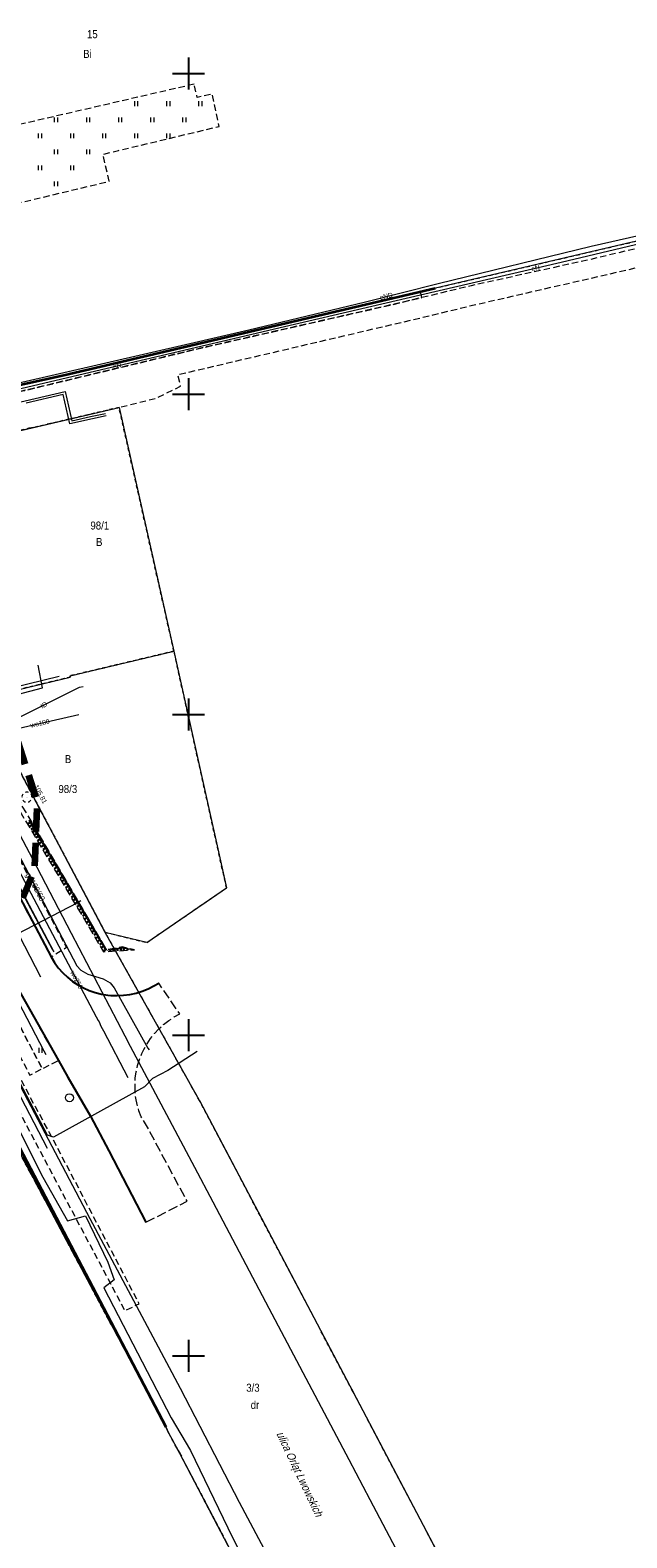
# Model space of a CAD drawing. Extents: x 7489187 to 7491099, y 5781939 to 5785132.
# Tile 213 of 217: x 7490475 to 7490568, y 5784222 to 5784457. Entities that reach past the tile are written whole.
import ezdxf
from ezdxf.enums import TextEntityAlignment as Align

# ---------------------------------------------------------------- set-up
doc = ezdxf.new("R2010")
doc.units = 0
doc.header["$MEASUREMENT"] = 0
for name, pattern in [('1.5_0.5', [2, 1.5, -0.5]), ('218-500', [1, 0.5, -0.5]), ('219-500', [0]), ('4', [1.8, 1.2, -0.6]), ('mz1.0_0.5', [1.5, 1, -0.5]), ('mz1.25_0.5', [1.75, 1.25, -0.5])]:
    doc.linetypes.add(name, pattern=pattern)
doc.layers.get('0').update_dxf_attribs({"linetype": 'CONTINUOUS', "lineweight": 5})
for name, color, linetype, transparency in [('0 Inne (niezydentyfikowane)', 7, 'CONTINUOUS', 0.8), ('121-Punkt osnowy szczegółowej', 7, 'CONTINUOUS', 0.8), ('203-Punkt załamania granicy działki nie stabilizowany', 7, 'CONTINUOUS', 0.8), ('210-Oznaczenie użytku', 7, 'CONTINUOUS', 0.8), ('211-Nr działki', 7, 'CONTINUOUS', 0.8), ('217-Granica konturu klasyfikcyjnego', 7, 'CONTINUOUS', 0.8), ('218-Granica użytku', 7, 'CONTINUOUS', 0.8), ('219-Linia granicy', 7, 'CONTINUOUS', 0.8), ('583-Oś przewodu-SGPOD', 7, 'CONTINUOUS', 0.8), ('583-Oś przewodu-SGPOD-Atr17', 7, 'CONTINUOUS', 0.8), ('994-Nazwa ulicy', 7, 'CONTINUOUS', 0.8), ('chodnik (powierzchnia)', 7, 'CONTINUOUS', 0.8), ('drzewo liściaste (punkt)', 7, 'CONTINUOUS', 0.8), ('jezdnia (powierzchnia)', 7, 'CONTINUOUS', 0.8), ('krawężnik (linia)', 7, 'CONTINUOUS', 0.8), ('Obszar opracowania', 7, 'CONTINUOUS', 0.8), ('ogrodzenie trwałe (linia)', 7, 'CONTINUOUS', 0.8), ('przewód ciepłowniczy (linia)', 7, 'CONTINUOUS', 0.8), ('przewód elektroenergetyczny (linia)', 7, 'CONTINUOUS', 0.8), ('przewód elektroenergetyczny (linia)-Atr1', 7, 'CONTINUOUS', 0.8), ('przewód kanalizacyjny (linia)', 7, 'CONTINUOUS', 0.8), ('przewód telekomunikacyjny (linia)', 7, 'CONTINUOUS', 0.8), ('przewód telekomunikacyjny (linia)-Atr1', 7, 'CONTINUOUS', 0.8), ('przewód wodociągowy (linia)', 7, 'CONTINUOUS', 0.8), ('przewód wodociągowy (linia)-Atr1', 7, 'CONTINUOUS', 0.8), ('punkt wysokościowy sztuczny-Atr2', 7, 'CONTINUOUS', 0.8), ('Siatka', 7, 'CONTINUOUS', 0.8), ('skarpa nieumocniona (powierzchnia)', 7, 'CONTINUOUS', 0.8), ('trawnik (powierzchnia)', 7, 'CONTINUOUS', 0.8), ('trawnik (powierzchnia) - symbol', 7, 'CONTINUOUS', 0.8)]:
    doc.layers.add(name, color=color, linetype=linetype, transparency=transparency)
doc.styles.get("Standard").update_dxf_attribs({"font": 'txt', "width": 0.75})
doc.linetypes.add('902-500', pattern='A,3.75,0,[1,ksztalty.shx,S=0.5,R=0,X=0,Y=0],3.75', length=7.5)

# ---------------------------------------------------------------- blocks, each defined once
blk = doc.blocks.new('203')
at = {"linetype": 'Continuous', "lineweight": 0}
h = blk.add_hatch(color=0, dxfattribs=at)
edge = h.paths.add_edge_path()
edge.add_arc((0, 0), 0.045, 0, 360)
blk = doc.blocks.new('TU04')
at = {"color": 0, "linetype": 'Continuous', "lineweight": 13}
for p, q in [((0, 0), (0, 0.75)), ((0.5, 0), (0.5, 0.75))]:
    blk.add_line(p, q, dxfattribs=at)
blk = doc.blocks.new('OP021')
at = {"linetype": 'Continuous', "lineweight": 13}
h = blk.add_hatch(color=0, dxfattribs=at)
edge = h.paths.add_edge_path()
edge.add_arc((0, 0), 0.05, 0, 360)
at = {"color": 0, "linetype": 'Continuous', "lineweight": 13}
for centre, start, end in [((-0.38, 0.124), 121.308, 202.548), ((0, 0.4), 49.272, 130.728), ((0.38, 0.124), 337.452, 58.692), ((-0.235, -0.324), 193.221, 274.871), ((0.235, -0.324), 265.129, 346.779)]:
    blk.add_arc(centre, 0.4, start, end, dxfattribs=at)
blk = doc.blocks.new('121')
at = {"linetype": 'Continuous', "lineweight": 13}
h = blk.add_hatch(color=0, dxfattribs=at)
edge = h.paths.add_edge_path()
edge.add_arc((0, 0), 0.045, 0, 360)
at = {"color": 0, "linetype": 'Continuous', "lineweight": 13}
blk.add_circle((0, 0), 0.625, dxfattribs=at)
blk = doc.blocks.new('1135')
at = {"layer": 'Siatka', "linetype": 'Continuous'}
for p, q in [((0, 5), (0, -5)), ((-5, 0), (5, 0))]:
    blk.add_line(p, q, dxfattribs=at)

msp = doc.modelspace()

# ---------------------------------------------------------------- linework, layer by layer
at = {"layer": '0 Inne (niezydentyfikowane)', "color": 7, "linetype": 'Continuous', "lineweight": 25, "flags": 128}
for points in [[(7490475.52, 5784333.3), (7490474.88, 5784332.92)], [(7490475.39, 5784333.51), (7490475.07, 5784333.32)], [(7490475.77, 5784332.86), (7490475.14, 5784332.49)], [(7490475.64, 5784333.08), (7490475.33, 5784332.89)], [(7490476.02, 5784332.43), (7490475.4, 5784332.06)], [(7490475.9, 5784332.65), (7490475.58, 5784332.46)], [(7490476.28, 5784332), (7490475.65, 5784331.63)], [(7490476.15, 5784332.22), (7490475.84, 5784332.03)], [(7490476.53, 5784331.57), (7490475.91, 5784331.2)], [(7490476.4, 5784331.78), (7490476.09, 5784331.6)], [(7490476.78, 5784331.14), (7490476.16, 5784330.77)], [(7490476.66, 5784331.35), (7490476.35, 5784331.17)], [(7490477.04, 5784330.7), (7490476.42, 5784330.34)], [(7490476.91, 5784330.92), (7490476.6, 5784330.74)], [(7490477.31, 5784330.24), (7490476.69, 5784329.88)], [(7490477.16, 5784330.49), (7490476.86, 5784330.31)], [(7490477.6, 5784329.75), (7490476.99, 5784329.39)], [(7490477.45, 5784329.99), (7490477.15, 5784329.81)], [(7490477.89, 5784329.25), (7490477.28, 5784328.89)], [(7490477.75, 5784329.5), (7490477.44, 5784329.32)], [(7490478.18, 5784328.76), (7490477.58, 5784328.4)], [(7490478.04, 5784329), (7490477.73, 5784328.83)], [(7490478.47, 5784328.26), (7490477.87, 5784327.91)], [(7490478.33, 5784328.51), (7490478.02, 5784328.33)], [(7490478.76, 5784327.77), (7490478.16, 5784327.41)], [(7490478.62, 5784328.01), (7490478.32, 5784327.84)], [(7490479.05, 5784327.27), (7490478.46, 5784326.92)], [(7490478.91, 5784327.52), (7490478.61, 5784327.34)], [(7490479.34, 5784326.78), (7490478.75, 5784326.43)], [(7490479.2, 5784327.03), (7490478.9, 5784326.85)], [(7490479.64, 5784326.28), (7490479.04, 5784325.94)], [(7490479.49, 5784326.53), (7490479.19, 5784326.36)], [(7490479.93, 5784325.79), (7490479.34, 5784325.44)], [(7490479.78, 5784326.04), (7490479.49, 5784325.86)], [(7490480.07, 5784325.54), (7490479.78, 5784325.37)], [(7490480.22, 5784325.29), (7490479.63, 5784324.95)], [(7490480.51, 5784324.8), (7490479.92, 5784324.46)], [(7490480.36, 5784325.05), (7490480.07, 5784324.87)], [(7490480.8, 5784324.3), (7490480.22, 5784323.96)], [(7490480.65, 5784324.55), (7490480.36, 5784324.38)], [(7490481.09, 5784323.81), (7490480.51, 5784323.47)], [(7490480.94, 5784324.06), (7490480.65, 5784323.89)], [(7490481.38, 5784323.31), (7490480.81, 5784322.98)], [(7490481.23, 5784323.56), (7490480.95, 5784323.39)], [(7490481.53, 5784323.07), (7490481.24, 5784322.9)], [(7490481.67, 5784322.82), (7490481.1, 5784322.48)], [(7490481.96, 5784322.32), (7490481.39, 5784321.99)], [(7490481.82, 5784322.57), (7490481.53, 5784322.4)], [(7490482.25, 5784321.83), (7490481.69, 5784321.5)], [(7490482.11, 5784322.08), (7490481.82, 5784321.91)], [(7490482.54, 5784321.33), (7490481.98, 5784321)], [(7490482.4, 5784321.58), (7490482.12, 5784321.42)], [(7490482.83, 5784320.84), (7490482.27, 5784320.51)], [(7490482.69, 5784321.09), (7490482.41, 5784320.92)], [(7490483.12, 5784320.34), (7490482.57, 5784320.02)], [(7490482.98, 5784320.59), (7490482.7, 5784320.43)], [(7490483.42, 5784319.85), (7490482.86, 5784319.52)], [(7490483.27, 5784320.1), (7490482.99, 5784319.93)], [(7490483.71, 5784319.35), (7490483.15, 5784319.03)], [(7490483.56, 5784319.6), (7490483.28, 5784319.44)], [(7490484, 5784318.86), (7490483.45, 5784318.54)], [(7490483.85, 5784319.11), (7490483.58, 5784318.95)], [(7490484.29, 5784318.37), (7490483.74, 5784318.04)], [(7490484.14, 5784318.61), (7490483.87, 5784318.45)], [(7490484.58, 5784317.87), (7490484.04, 5784317.55)], [(7490484.43, 5784318.12), (7490484.16, 5784317.96)], [(7490484.87, 5784317.38), (7490484.33, 5784317.06)], [(7490484.72, 5784317.62), (7490484.45, 5784317.46)], [(7490485.16, 5784316.88), (7490484.62, 5784316.56)], [(7490485.01, 5784317.13), (7490484.75, 5784316.97)], [(7490485.45, 5784316.39), (7490484.92, 5784316.07)], [(7490485.31, 5784316.63), (7490485.04, 5784316.48)], [(7490485.6, 5784316.14), (7490485.33, 5784315.98)], [(7490485.74, 5784315.89), (7490485.21, 5784315.58)], [(7490486.03, 5784315.4), (7490485.5, 5784315.09)], [(7490485.89, 5784315.64), (7490485.62, 5784315.49)], [(7490486.32, 5784314.9), (7490485.8, 5784314.59)], [(7490486.18, 5784315.15), (7490485.91, 5784314.99)], [(7490486.61, 5784314.41), (7490486.09, 5784314.1)], [(7490486.47, 5784314.65), (7490486.21, 5784314.5)], [(7490486.9, 5784313.91), (7490486.38, 5784313.61)], [(7490486.76, 5784314.16), (7490486.5, 5784314.01)], [(7490487.05, 5784313.66), (7490486.79, 5784313.51)], [(7490488.82, 5784313.61), (7490488.91, 5784313.16)], [(7490489.11, 5784313.67), (7490489.15, 5784313.42)], [(7490489.39, 5784313.72), (7490489.49, 5784313.19)], [(7490489.67, 5784313.75), (7490489.64, 5784313.48)], [(7490489.95, 5784313.69), (7490489.84, 5784313.22)], [(7490490.23, 5784313.63), (7490490.18, 5784313.43)], [(7490487.2, 5784313.42), (7490486.68, 5784313.11)], [(7490487.42, 5784313.34), (7490487.44, 5784313.2)], [(7490487.7, 5784313.39), (7490487.76, 5784313.09)], [(7490487.98, 5784313.45), (7490488.01, 5784313.27)], [(7490488.26, 5784313.5), (7490488.33, 5784313.12)], [(7490488.54, 5784313.56), (7490488.58, 5784313.35)], [(7490490.51, 5784313.56), (7490490.44, 5784313.25)], [(7490490.79, 5784313.5), (7490490.76, 5784313.38)], [(7490491.07, 5784313.43), (7490491.03, 5784313.29)]]:
    msp.add_lwpolyline(points, dxfattribs=at)
at = {"layer": '217-Granica konturu klasyfikcyjnego', "color": 3, "linetype": '1.5_0.5', "lineweight": 18, "flags": 128}
for points in [[(7490496.44, 5784238.92), (7490463.54, 5784300.68)], [(7490496.94, 5784237.87), (7490496.44, 5784238.92)], [(7490498.64, 5784234.76), (7490496.94, 5784237.87)], [(7490512.01, 5784209.24), (7490498.64, 5784234.76)]]:
    msp.add_lwpolyline(points, dxfattribs=at)
at = {"layer": '218-Granica użytku', "color": 3, "linetype": '218-500', "lineweight": 18, "flags": 128}
for points in [[(7490462.18, 5784398.7), (7490600.31, 5784430.97)], [(7490489.15, 5784397.91), (7490461.1, 5784391.33)], [(7490497.71, 5784359.9), (7490489.15, 5784397.91)], [(7490481.51, 5784356.05), (7490497.71, 5784359.9)], [(7490497.71, 5784359.9), (7490481.51, 5784356.05)], [(7490505.91, 5784322.98), (7490497.71, 5784359.9)], [(7490481.55, 5784355.85), (7490481.51, 5784356.05)], [(7490481.51, 5784356.05), (7490481.55, 5784355.85)], [(7490467.65, 5784352.51), (7490481.55, 5784355.85)], [(7490481.55, 5784355.85), (7490467.65, 5784352.51)], [(7490487.01, 5784316.04), (7490467.65, 5784352.51)], [(7490467.65, 5784352.51), (7490487.01, 5784316.04)], [(7490493.47, 5784314.45), (7490505.91, 5784322.98)], [(7490501.7, 5784289.82), (7490487.01, 5784316.04)], [(7490487.01, 5784316.04), (7490493.47, 5784314.45)], [(7490496.44, 5784238.92), (7490463.54, 5784300.68)], [(7490463.54, 5784300.68), (7490496.44, 5784238.92)], [(7490525.13, 5784245.33), (7490501.7, 5784289.82)], [(7490525.65, 5784244.35), (7490525.13, 5784245.33)], [(7490543.97, 5784209.59), (7490525.65, 5784244.35)], [(7490496.94, 5784237.87), (7490496.44, 5784238.92)], [(7490496.44, 5784238.92), (7490496.94, 5784237.87)], [(7490498.64, 5784234.76), (7490496.94, 5784237.87)], [(7490496.94, 5784237.87), (7490498.64, 5784234.76)], [(7490512.01, 5784209.24), (7490498.64, 5784234.76)], [(7490498.64, 5784234.76), (7490512.01, 5784209.24)]]:
    msp.add_lwpolyline(points, dxfattribs=at)
at = {"layer": '219-Linia granicy', "color": 7, "linetype": '219-500', "lineweight": 18, "flags": 128}
for points in [[(7490600.31, 5784430.97), (7490462.18, 5784398.7)], [(7490461.1, 5784391.33), (7490489.15, 5784397.91)], [(7490489.15, 5784397.91), (7490497.71, 5784359.9)], [(7490481.51, 5784356.05), (7490497.71, 5784359.9)], [(7490497.71, 5784359.9), (7490505.91, 5784322.98)], [(7490481.55, 5784355.85), (7490481.51, 5784356.05)], [(7490467.65, 5784352.51), (7490481.55, 5784355.85)], [(7490487.01, 5784316.04), (7490467.65, 5784352.51)], [(7490496.44, 5784238.92), (7490451.25, 5784323.72)], [(7490493.47, 5784314.45), (7490505.91, 5784322.98)], [(7490501.7, 5784289.82), (7490487.01, 5784316.04)], [(7490493.47, 5784314.45), (7490487.01, 5784316.04)], [(7490501.7, 5784289.82), (7490525.13, 5784245.33)], [(7490525.13, 5784245.33), (7490525.65, 5784244.35)], [(7490543.97, 5784209.59), (7490525.65, 5784244.35)], [(7490496.44, 5784238.92), (7490496.94, 5784237.87)], [(7490496.94, 5784237.87), (7490498.64, 5784234.76)], [(7490512.01, 5784209.24), (7490498.64, 5784234.76)]]:
    msp.add_lwpolyline(points, dxfattribs=at)
at = {"layer": '583-Oś przewodu-SGPOD', "color": 52, "linetype": 'Continuous', "lineweight": 18, "flags": 128}
for points in [[(7490461.24, 5784351.44), (7490462.34, 5784351.73), (7490479.81, 5784356.02)], [(7490461.24, 5784351.44), (7490482.58, 5784310.82), (7490483.22, 5784310.14), (7490484.28, 5784309.5), (7490486.66, 5784308.8), (7490487.76, 5784308.18), (7490488.38, 5784307.37), (7490493.64, 5784298), (7490493.87, 5784297.7)]]:
    msp.add_lwpolyline(points, dxfattribs=at)
at = {"layer": 'chodnik (powierzchnia)', "color": 7, "linetype": 'mz1.0_0.5', "lineweight": 18, "flags": 128}
for points in [[(7490449.49, 5784367.1), (7490463.26, 5784341.09), (7490478.57, 5784312.2), (7490480.97, 5784313.72), (7490465.74, 5784342.29), (7490464.07, 5784345.46), (7490451.95, 5784368.34), (7490442.96, 5784385.37), (7490438.82, 5784393.1), (7490435.63, 5784399.25), (7490437.33, 5784400.13), (7490435.16, 5784404.21), (7490433.39, 5784403.31), (7490416.6, 5784434.5), (7490414.41, 5784433.3), (7490427.02, 5784409.78), (7490426.99, 5784409.82), (7490430.89, 5784402.5), (7490429.44, 5784402.49), (7490430.43, 5784401.18), (7490431.36, 5784399.89), (7490432.48, 5784399.49)], [(7490442.68, 5784393.19), (7490438.82, 5784393.1), (7490442.96, 5784385.37), (7490444.14, 5784387.35), (7490454.83, 5784389.55), (7490475.16, 5784394.71), (7490476.64, 5784395), (7490489.15, 5784397.91), (7490494.94, 5784399.35), (7490498.76, 5784401.23), (7490498.33, 5784403.03), (7490538.17, 5784412.35), (7490544.55, 5784413.91), (7490605.05, 5784427.77), (7490604.04, 5784431.98), (7490603.45, 5784430.58), (7490562.5, 5784420.96), (7490544.09, 5784416.89), (7490536.38, 5784415.05), (7490531.7, 5784413.94), (7490501.67, 5784407.11), (7490474.32, 5784400.53), (7490454.2, 5784395.84)], [(7490467.36, 5784308.87), (7490475.24, 5784293.78), (7490477.18, 5784294.77), (7490469.32, 5784309.73), (7490454.19, 5784338.38), (7490452.29, 5784337.36)], [(7490450.99, 5784336.64), (7490448.7, 5784335.32), (7490449.03, 5784334.76), (7490463.61, 5784307.1), (7490476, 5784283.51), (7490490.07, 5784257.02), (7490492.29, 5784258.12), (7490478.33, 5784284.76), (7490476.12, 5784288.81), (7490473.32, 5784294.14), (7490465.96, 5784308.32)]]:
    msp.add_lwpolyline(points, close=True, dxfattribs=at)
at = {"layer": 'jezdnia (powierzchnia)', "color": 7, "linetype": '1.5_0.5', "lineweight": 18, "flags": 128}
msp.add_lwpolyline([(7490493.35, 5784270.83), (7490499.77, 5784274.09), (7490493.73, 5784285.36), (7490492.62, 5784287.29), (7490492.25, 5784288.22), (7490491.96, 5784289.18), (7490491.76, 5784290.16), (7490491.65, 5784291.15), (7490491.65, 5784292.28), (7490491.69, 5784293.29), (7490491.83, 5784294.28), (7490492.05, 5784295.26), (7490492.35, 5784296.21), (7490492.72, 5784297.14), (7490493.03, 5784297.78), (7490493.52, 5784298.65), (7490494.07, 5784299.48), (7490494.7, 5784300.26), (7490495.38, 5784300.99), (7490496.11, 5784301.67), (7490496.9, 5784302.28), (7490497.74, 5784302.84), (7490498.61, 5784303.32), (7490495.34, 5784308.14), (7490494.6, 5784307.69), (7490493.71, 5784307.24), (7490492.78, 5784306.87), (7490491.82, 5784306.57), (7490490.85, 5784306.35), (7490489.86, 5784306.22), (7490488.86, 5784306.17), (7490487.86, 5784306.2), (7490487.41, 5784306.24), (7490486.42, 5784306.4), (7490485.45, 5784306.64), (7490484.5, 5784306.96), (7490483.59, 5784307.37), (7490482.71, 5784307.85), (7490481.88, 5784308.4), (7490481.1, 5784309.03), (7490480.38, 5784309.72), (7490479.67, 5784310.53), (7490479.08, 5784311.34), (7490478.57, 5784312.2), (7490463.26, 5784341.09), (7490449.49, 5784367.1), (7490432.48, 5784399.49), (7490431.36, 5784399.89), (7490430.43, 5784401.18), (7490429.44, 5784402.49), (7490427.49, 5784404.98), (7490425.54, 5784407.29), (7490423.56, 5784409.54), (7490421.46, 5784411.7), (7490419.33, 5784413.8), (7490417.15, 5784415.87), (7490414.92, 5784417.89), (7490407.31, 5784424.39), (7490405.7, 5784425.76), (7490403.51, 5784427.79), (7490402.84, 5784428.52), (7490402.14, 5784429.55), (7490401.59, 5784430.64), (7490401.21, 5784431.65), (7490400.95, 5784432.63), (7490400.8, 5784433.59), (7490400.75, 5784434.8), (7490398.9, 5784433.41), (7490398.57, 5784434.42), (7490398.39, 5784435.78), (7490398.35, 5784437.3), (7490398.56, 5784438.62), (7490398.89, 5784439.77), (7490399.51, 5784441.22), (7490400.22, 5784442.42), (7490401.26, 5784443.54), (7490402.43, 5784444.54), (7490392.68, 5784441.86), (7490392.9, 5784440.88), (7490392.94, 5784439.85), (7490392.73, 5784438.87), (7490392.36, 5784437.96), (7490391.82, 5784437.13), (7490391.08, 5784436.43), (7490390.22, 5784435.88), (7490389.27, 5784435.54), (7490388.26, 5784435.39), (7490387.25, 5784435.46), (7490386.31, 5784435.73), (7490385.37, 5784436.21), (7490384.52, 5784436.93), (7490383.97, 5784437.63), (7490372.91, 5784432.64), (7490378.92, 5784428.22), (7490379.77, 5784428.74), (7490380.17, 5784428.95), (7490381.08, 5784429.36), (7490382.02, 5784429.69), (7490383.12, 5784429.97), (7490384.1, 5784430.14), (7490385.1, 5784430.2), (7490386.1, 5784430.16), (7490387.05, 5784430.03), (7490388.03, 5784429.82), (7490388.99, 5784429.54), (7490389.98, 5784429.16), (7490390.88, 5784428.72), (7490391.74, 5784428.21), (7490393.17, 5784426.96), (7490394.74, 5784425.56), (7490395.46, 5784424.98), (7490412.33, 5784410.59), (7490414.17, 5784408.86), (7490414.88, 5784408.16), (7490415.57, 5784407.43), (7490416.24, 5784406.69), (7490416.88, 5784405.92), (7490417.21, 5784405.52), (7490417.82, 5784404.72), (7490418.4, 5784403.91), (7490418.96, 5784403.08), (7490419.49, 5784402.23), (7490420.02, 5784401.32), (7490420.59, 5784400.5), (7490421.08, 5784399.63), (7490421.49, 5784398.71), (7490421.81, 5784397.77), (7490422, 5784396.99), (7490422.16, 5784396), (7490422.22, 5784395), (7490422.2, 5784394.01), (7490422.14, 5784393.46), (7490421.91, 5784392.49), (7490421.58, 5784391.54), (7490421.17, 5784390.63), (7490420.84, 5784390.06), (7490420.28, 5784389.24), (7490419.63, 5784388.47), (7490419.34, 5784388.17), (7490417.08, 5784386.72), (7490420.45, 5784375.62), (7490420.37, 5784376.45), (7490420.41, 5784377.45), (7490420.61, 5784378.43), (7490420.96, 5784379.36), (7490421.44, 5784380.24), (7490422.06, 5784381.02), (7490424.41, 5784382.28), (7490427.04, 5784383.51), (7490429.31, 5784383.84), (7490430.3, 5784383.71), (7490431.26, 5784383.42), (7490432.17, 5784382.97), (7490432.98, 5784382.39), (7490433.69, 5784381.68), (7490434.4, 5784380.63), (7490438.13, 5784373.51), (7490438.52, 5784372.59), (7490438.8, 5784371.63), (7490438.97, 5784370.64), (7490439.01, 5784369.65), (7490439.01, 5784369.61), (7490438.93, 5784368.61), (7490438.74, 5784367.63), (7490438.36, 5784366.53), (7490437.1, 5784364.34), (7490434.62, 5784361.99), (7490437.44, 5784356.36), (7490439.81, 5784357.56), (7490440.79, 5784357.94), (7490441.77, 5784358.13), (7490442.77, 5784358.18), (7490443.11, 5784358.16), (7490444.1, 5784358), (7490445.05, 5784357.69), (7490445.75, 5784357.35), (7490446.57, 5784356.78), (7490447.28, 5784356.08), (7490447.85, 5784355.26), (7490448.2, 5784354.55), (7490453.54, 5784345.1), (7490456.89, 5784338.8), (7490471.34, 5784310.89), (7490479.7, 5784296.05), (7490481.18, 5784293.46), (7490484.68, 5784287.36), (7490487.55, 5784281.94)], close=True, dxfattribs=at)
at = {"layer": 'krawężnik (linia)', "color": 7, "linetype": 'Continuous', "lineweight": 25, "flags": 128}
for points in [[(7490432.48, 5784399.49), (7490449.49, 5784367.1), (7490463.26, 5784341.09), (7490478.57, 5784312.2), (7490479.08, 5784311.34), (7490479.67, 5784310.53), (7490480.38, 5784309.72), (7490481.1, 5784309.03), (7490481.88, 5784308.4), (7490482.71, 5784307.85), (7490483.59, 5784307.37), (7490484.5, 5784306.96), (7490485.45, 5784306.64), (7490486.42, 5784306.4), (7490487.41, 5784306.24), (7490487.86, 5784306.2), (7490488.86, 5784306.17), (7490489.86, 5784306.22), (7490490.85, 5784306.35), (7490491.82, 5784306.57), (7490492.78, 5784306.87), (7490493.71, 5784307.24), (7490494.6, 5784307.69), (7490495.34, 5784308.14)], [(7490448.7, 5784335.32), (7490450.99, 5784336.64), (7490452.29, 5784337.36), (7490454.19, 5784338.38), (7490454.84, 5784338.75), (7490456.89, 5784338.8), (7490471.34, 5784310.89), (7490479.7, 5784296.05), (7490481.18, 5784293.46), (7490484.68, 5784287.36), (7490487.55, 5784281.94), (7490493.35, 5784270.83)]]:
    msp.add_lwpolyline(points, dxfattribs=at)
at = {"layer": 'Obszar opracowania', "color": 132, "linetype": '4', "lineweight": 200, "ltscale": 3, "flags": 128}
msp.add_lwpolyline([(7490308.01, 5784389.52), (7490316.37, 5784399.26), (7490368.28, 5784438.36), (7490379.98, 5784443.72), (7490392.84, 5784443.68), (7490403.31, 5784441.36), (7490411.83, 5784439.47), (7490423.51, 5784434.05), (7490431.84, 5784424.24), (7490448.06, 5784393.68), (7490473.16, 5784346.39), (7490476.39, 5784336.34), (7490475.94, 5784325.78), (7490471.85, 5784316.04), (7490464.65, 5784308.32), (7490428.65, 5784281.35), (7490426.2, 5784279.52), (7490416.78, 5784274.8), (7490406.31, 5784273.62), (7490396.08, 5784276.14), (7490387.35, 5784282.04), (7490363.54, 5784305.17), (7490313.51, 5784353.79), (7490306.43, 5784364.49), (7490304.48, 5784377.18)], close=True, dxfattribs=at)
at = {"layer": 'ogrodzenie trwałe (linia)', "color": 7, "linetype": '902-500', "lineweight": 35, "flags": 128}
for points in [[(7490538.46, 5784416.47), (7490480.57, 5784402.91), (7490454.3, 5784397.13), (7490451.04, 5784410.25), (7490434.07, 5784406.93), (7490419.11, 5784435.68)], [(7490447.7, 5784332.03), (7490451.76, 5784324.2), (7490453.11, 5784321.58), (7490471.94, 5784285.74), (7490496.44, 5784238.92)]]:
    msp.add_lwpolyline(points, dxfattribs=at)
at = {"layer": 'przewód ciepłowniczy (linia)', "color": 212, "linetype": 'Continuous', "lineweight": 18, "flags": 128}
for points in [[(7490451.05, 5784393.46), (7490480.75, 5784400.42), (7490481.77, 5784395.83), (7490484.72, 5784396.48), (7490487.04, 5784396.99)], [(7490487.13, 5784396.59), (7490485.01, 5784396.13), (7490481.47, 5784395.35), (7490480.45, 5784399.94), (7490474.68, 5784398.59)]]:
    msp.add_lwpolyline(points, dxfattribs=at)
at = {"layer": 'przewód elektroenergetyczny (linia)', "color": 1, "linetype": 'Continuous', "lineweight": 18, "flags": 128}
for points in [[(7490396.8, 5784429.77), (7490402.53, 5784425.7), (7490405.15, 5784420.4), (7490420.97, 5784390.11), (7490429.47, 5784374.83), (7490435.57, 5784362.95), (7490444.66, 5784345.66), (7490450.28, 5784335.15), (7490451.99, 5784331.44), (7490457.91, 5784320.79), (7490477.93, 5784282.38)], [(7490445.36, 5784376.64), (7490437.58, 5784391.1), (7490442.58, 5784393.48), (7490450.05, 5784395.32), (7490471.42, 5784400.32), (7490493.26, 5784405.46), (7490514.98, 5784410.52), (7490536.18, 5784415.46), (7490558.09, 5784420.57), (7490581.11, 5784426.03), (7490600.3, 5784430.5)], [(7490444.24, 5784401.82), (7490445.66, 5784396.6), (7490462.73, 5784400.32), (7490472.33, 5784402.32), (7490473.3, 5784401.69), (7490500.19, 5784407.9), (7490509.42, 5784410.01), (7490527.36, 5784414.32), (7490538.94, 5784417.26), (7490562.8, 5784423.09), (7490577.99, 5784426.52), (7490594.39, 5784430.62)], [(7490421.69, 5784390.59), (7490424.27, 5784385.68), (7490426.24, 5784381.98), (7490437.93, 5784359.83), (7490461.3, 5784315.64), (7490484.62, 5784271.42), (7490498.7, 5784244.94), (7490507.91, 5784227.19), (7490521.21, 5784202.16), (7490531.46, 5784182.82), (7490532.15, 5784181.53), (7490575.61, 5784099.62), (7490588.9, 5784096.87), (7490610.63, 5784101.71)], [(7490462.19, 5784344.64), (7490478.95, 5784313.12)], [(7490462.2, 5784344.69), (7490462.27, 5784344.31), (7490470.68, 5784328.56), (7490478.75, 5784313.42), (7490479.01, 5784312.99)], [(7490501.36, 5784297.47), (7490496.76, 5784294.48), (7490494.39, 5784293.26), (7490493.15, 5784291.94), (7490478.92, 5784284.08), (7490478.01, 5784284.39), (7490450.96, 5784335.79)]]:
    msp.add_lwpolyline(points, dxfattribs=at)
at = {"layer": 'przewód kanalizacyjny (linia)', "color": 34, "linetype": 'Continuous', "lineweight": 18, "flags": 128}
for points in [[(7490453.7, 5784353.49), (7490467.72, 5784326.83), (7490476.93, 5784309.08)], [(7490461.9, 5784327.31), (7490462.2, 5784326.74), (7490477.42, 5784297.55), (7490477.72, 5784296.99)]]:
    msp.add_lwpolyline(points, dxfattribs=at)
at = {"layer": 'przewód telekomunikacyjny (linia)', "color": 30, "linetype": 'Continuous', "lineweight": 18, "flags": 128}
for points in [[(7490459.21, 5784358.56), (7490475.64, 5784327.5), (7490481.69, 5784315.92), (7490490.05, 5784299.91), (7490490.89, 5784298.29), (7490500.92, 5784279.42), (7490503.79, 5784274.01), (7490512.53, 5784257.43), (7490524.97, 5784233.83), (7490528.25, 5784227.6), (7490546.01, 5784193.96), (7490548.42, 5784189.39), (7490557.31, 5784172.52), (7490559.21, 5784168.89), (7490572.67, 5784143.18), (7490581.97, 5784125.55), (7490598.54, 5784116.81), (7490600.77, 5784115.63), (7490601.45, 5784114.87), (7490602.06, 5784113.65), (7490613.14, 5784071.97)], [(7490471.37, 5784348.45), (7490471.98, 5784348.76), (7490482.98, 5784354.28), (7490483.54, 5784354.41)], [(7490448.1, 5784333.26), (7490454.45, 5784321.96), (7490458.08, 5784314.55), (7490459.03, 5784313.74), (7490459.22, 5784312.86), (7490463.32, 5784306.41), (7490466.54, 5784299.03), (7490477.27, 5784277.88), (7490481.1, 5784271.05), (7490483.93, 5784271.84), (7490487.43, 5784264.58), (7490488.37, 5784261.83), (7490486.8, 5784260.57), (7490497.27, 5784240.3), (7490500.31, 5784235.23), (7490506.87, 5784221.64), (7490510.38, 5784214.73)], [(7490483.18, 5784320.94), (7490482.66, 5784320.66), (7490461.01, 5784309.39), (7490460.46, 5784309.12)]]:
    msp.add_lwpolyline(points, dxfattribs=at)
at = {"layer": 'przewód wodociągowy (linia)', "color": 5, "linetype": 'Continuous', "lineweight": 18, "flags": 128}
for points in [[(7490410.42, 5784445.39), (7490417.66, 5784431.66), (7490452.52, 5784365.31), (7490460.84, 5784349.61), (7490463.18, 5784345.18), (7490485.61, 5784302.84), (7490485.92, 5784302.31), (7490486.08, 5784302.09), (7490486.34, 5784301.4), (7490486.73, 5784300.69), (7490490.5, 5784293.41)], [(7490460.84, 5784349.61), (7490461.19, 5784349.79), (7490461.96, 5784350.2), (7490477.21, 5784354.16), (7490476.56, 5784357.74)], [(7490463.18, 5784345.18), (7490463.46, 5784345.33), (7490464.42, 5784345.82), (7490482.9, 5784350.04)]]:
    msp.add_lwpolyline(points, dxfattribs=at)
at = {"layer": 'skarpa nieumocniona (powierzchnia)', "color": 7, "linetype": 'mz1.25_0.5', "lineweight": 18, "flags": 128}
msp.add_lwpolyline([(7490452.21, 5784375), (7490463.33, 5784352.33), (7490486.73, 5784313.02), (7490491.55, 5784313.32), (7490489.62, 5784313.77), (7490487.26, 5784313.3), (7490464.75, 5784351.61), (7490464.05, 5784352.71), (7490461, 5784358.45)], close=True, dxfattribs=at)
at = {"layer": 'trawnik (powierzchnia)', "color": 7, "linetype": 'mz1.0_0.5', "lineweight": 18, "flags": 128}
for points in [[(7490500.86, 5784448.33), (7490457.61, 5784438.33), (7490436.34, 5784433.41), (7490433.66, 5784444.98), (7490432.33, 5784445.67), (7490426.76, 5784441.46), (7490419.11, 5784435.68), (7490434.29, 5784407.41), (7490438.13, 5784408.12), (7490451, 5784410.47), (7490464, 5784411.03), (7490460.16, 5784426.62), (7490487.61, 5784433.18), (7490486.64, 5784437.41), (7490489.06, 5784437.99), (7490504.77, 5784441.74), (7490503.71, 5784446.81), (7490501.35, 5784446.26)], [(7490413.2, 5784440.93), (7490416.6, 5784434.5), (7490433.39, 5784403.31), (7490435.16, 5784404.21), (7490434.9, 5784404.71), (7490440.11, 5784406), (7490445.07, 5784407.11), (7490447.08, 5784407.63), (7490448.66, 5784400.3), (7490441.49, 5784398.63), (7490437.6, 5784399.71), (7490437.33, 5784400.13), (7490435.63, 5784399.25), (7490438.82, 5784393.1), (7490442.68, 5784393.19), (7490454.2, 5784395.84), (7490474.32, 5784400.53), (7490501.67, 5784407.11), (7490531.7, 5784413.94), (7490536.38, 5784415.05), (7490536.15, 5784415.93), (7490453.72, 5784396.71), (7490451, 5784410.47), (7490438.13, 5784408.12), (7490434.29, 5784407.41), (7490419.11, 5784435.68), (7490415.11, 5784442.47)], [(7490454.19, 5784338.38), (7490469.32, 5784309.73), (7490477.18, 5784294.77), (7490479.7, 5784296.05), (7490471.34, 5784310.89), (7490456.89, 5784338.8), (7490454.84, 5784338.75)]]:
    msp.add_lwpolyline(points, close=True, dxfattribs=at)

# ---------------------------------------------------------------- block references
at = {"layer": '121-Punkt osnowy szczegółowej', "color": 7, "linetype": 'Continuous', "lineweight": 18}
msp.add_blockref('121', (7490481.42, 5784290.24), dxfattribs=at)
at = {"layer": '203-Punkt załamania granicy działki nie stabilizowany', "color": 7, "linetype": 'Continuous', "lineweight": 18}
for p in [(7490489.15, 5784397.91), (7490497.71, 5784359.9), (7490481.51, 5784356.05), (7490481.55, 5784355.85), (7490505.91, 5784322.98), (7490487.01, 5784316.04), (7490493.47, 5784314.45), (7490501.7, 5784289.82), (7490525.13, 5784245.33), (7490525.65, 5784244.35), (7490496.44, 5784238.92), (7490496.94, 5784237.87), (7490498.64, 5784234.76)]:
    msp.add_blockref('203', p, dxfattribs=at)
at = {"layer": 'drzewo liściaste (punkt)', "color": 94, "linetype": 'Continuous', "lineweight": 13}
msp.add_blockref('OP021', (7490474.79, 5784337.13), dxfattribs=at)
at = {"layer": 'Siatka', "xscale": 0.5, "yscale": 0.5}
for p in [(7490500, 5784450), (7490500, 5784400), (7490500, 5784350), (7490500, 5784300), (7490500, 5784250)]:
    msp.add_blockref('1135', p, dxfattribs=at)
at = {"layer": 'trawnik (powierzchnia) - symbol', "color": 7, "linetype": 'Continuous', "lineweight": 18}
for p in [(7490491.61, 5784444.91), (7490496.61, 5784444.91), (7490501.61, 5784444.91), (7490479.11, 5784442.41), (7490484.11, 5784442.41), (7490489.11, 5784442.41), (7490494.11, 5784442.41), (7490499.11, 5784442.41), (7490476.61, 5784439.91), (7490481.61, 5784439.91), (7490486.61, 5784439.91), (7490491.61, 5784439.91), (7490496.61, 5784439.91), (7490479.11, 5784437.41), (7490484.11, 5784437.41), (7490476.61, 5784434.91), (7490481.61, 5784434.91), (7490479.11, 5784432.41), (7490476.69, 5784297.27)]:
    msp.add_blockref('TU04', p, dxfattribs=at)

# ---------------------------------------------------------------- texts
at = {"layer": '210-Oznaczenie użytku', "color": 3, "linetype": 'Continuous', "lineweight": 18, "width": 0.9}
for s, p in [('Bi', (7490483.56, 5784452.43)), ('B', (7490485.56, 5784376.3)), ('B', (7490480.7, 5784342.44)), ('dr', (7490509.69, 5784241.7))]:
    msp.add_text(s, height=1.25, dxfattribs=at).set_placement(p)
at = {"layer": '211-Nr działki', "color": 7, "linetype": 'Continuous', "lineweight": 18, "width": 0.9}
for s, p in [('15', (7490484.15, 5784455.51)), ('3/3', (7490508.99, 5784244.39))]:
    msp.add_text(s, height=1.25, dxfattribs=at).set_placement(p)
for s, p in [('98/1', (7490484.69, 5784380.12)), ('98/3', (7490479.7, 5784339.02))]:
    msp.add_text(s, height=1.25, dxfattribs=at).set_placement(p, align=Align.TOP_LEFT)
at = {"layer": '583-Oś przewodu-SGPOD-Atr17', "color": 52, "width": 0.9}
msp.add_text('gs100/63', height=0.9, rotation=298.679, dxfattribs=at).set_placement((7490476.11, 5784323.14), align=Align.MIDDLE_CENTER)
at = {"layer": '994-Nazwa ulicy', "color": 7, "linetype": 'Continuous', "lineweight": 25, "oblique": 15, "width": 0.9}
msp.add_text('ulica Orląt Lwowskich', height=1.25, rotation=-64.572, dxfattribs=at).set_placement((7490513.65, 5784237.85))
at = {"layer": 'przewód elektroenergetyczny (linia)-Atr1', "color": 1, "width": 0.9}
for rotation, p in [(13.128, (7490553.47, 5784419.49)), (13.243, (7490488.21, 5784404.27))]:
    msp.add_text('eN', height=0.75, rotation=rotation, dxfattribs=at).set_placement(p, align=Align.MIDDLE_LEFT)
msp.add_text('eND', height=0.75, rotation=13.51, dxfattribs=at).set_placement((7490530.83, 5784415.27), align=Align.MIDDLE_CENTER)
at = {"layer": 'przewód telekomunikacyjny (linia)-Atr1', "color": 30, "width": 0.9}
msp.add_text('tD', height=0.75, rotation=26.664, dxfattribs=at).set_placement((7490477.43, 5784351.5), align=Align.MIDDLE_CENTER)
at = {"layer": 'przewód wodociągowy (linia)-Atr1', "color": 5, "width": 0.9}
for s, rotation, p in [('wo100', 12.863, (7490475.34, 5784348.31)), ('wo250', -62.087, (7490481.84, 5784309.96))]:
    msp.add_text(s, height=0.75, rotation=rotation, dxfattribs=at).set_placement(p, align=Align.MIDDLE_LEFT)
at = {"layer": 'punkt wysokościowy sztuczny-Atr2', "color": 7, "width": 0.9}
msp.add_text('105.81', height=0.75, rotation=297.528, dxfattribs=at).set_placement((7490475.86, 5784338.81))

doc.saveas('drawing.dxf')
